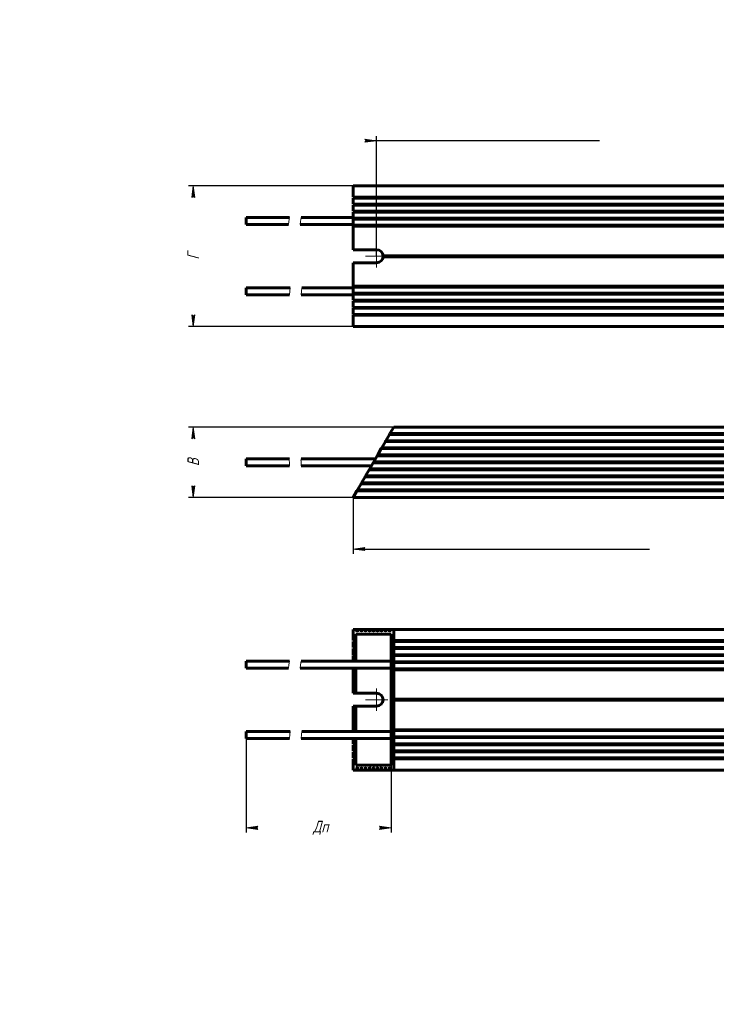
# Model space of a CAD drawing. Header units: millimetres. Extents: x 0 to 594, y 0 to 420.
# Tile 1 of 2: x 0 to 297, y 0 to 420. Entities that reach past the tile are written whole.
import ezdxf

# ---------------------------------------------------------------- set-up
doc = ezdxf.new("R2010")
doc.units = ezdxf.units.MM
for name, pattern in [('K5LT_AXLED', [12, 7.5, -1.5, 1.5, -1.5]), ('K5LT_BASIC', [0]), ('K5LT_THIN', [0]), ('K5LT_THIN_INCLUDED_TO_HATCHING', [0])]:
    doc.linetypes.add(name, pattern=pattern)
doc.layers.add('Системный слой', color=7, linetype='Continuous')
doc.styles.add('KDIMTEXTSTYLE', font='GOST_AU.SHX', dxfattribs={"width": 0.96, "oblique": 15, "height": 5})
doc.dimstyles.new('KDIMSTYLE (1.00)', dxfattribs={"dimtxt": 5, "dimasz": 1, "dimexe": 2, "dimexo": 0, "dimgap": 1, "dimtad": 1, "dimtxsty": 'KDIMTEXTSTYLE', "dimsah": 1, "dimcen": 0, "dimdle": 1, "dimadec": 0, "dimazin": 0, "dimtfac": 0.667, "dimtmove": 0, "dimatfit": 3, "dimfxl": 1, "dimtvp": 1, "dimtolj": 1, "dimtzin": 0, "dimarcsym": 0})

# ---------------------------------------------------------------- blocks, each defined once
blk = doc.blocks.new('U0')
at = {"layer": 'Системный слой', "color": 150, "linetype": 'K5LT_BASIC', "lineweight": 60, "true_color": 0x0080ff}
for p, q in [((96.56, 229.72), (114.99, 229.72)), ((119.99, 229.72), (149.97, 229.72))]:
    blk.add_line(p, q, dxfattribs=at)
blk = doc.blocks.new('U1')
at = {"layer": 'Системный слой', "color": 150, "linetype": 'K5LT_BASIC', "lineweight": 60, "true_color": 0x0080ff}
for p, q in [((96.56, 232.72), (114.99, 232.72)), ((119.99, 232.72), (151.7, 232.72))]:
    blk.add_line(p, q, dxfattribs=at)
blk = doc.blocks.new('KDIMARROW_01')
at = {"layer": 'Системный слой'}
blk.add_hatch(color=0, dxfattribs=at).paths.add_polyline_path([(-5, -0.66), (0, 0), (-5, 0.66), (-4.5, 0)])
at = {"layer": 'Системный слой', "color": 0, "linetype": 'K5LT_THIN', "lineweight": 18}
for p, q in [((-4.5, 0), (-5, 0.66)), ((-5, 0.66), (0, 0)), ((0, 0), (-5, -0.66)), ((-5, -0.66), (-4.5, 0)), ((0, 0), (-1, 0))]:
    blk.add_line(p, q, dxfattribs=at)
blk = doc.blocks.new('U2')
at = {"layer": 'Системный слой', "color": 7, "linetype": 'K5LT_THIN_INCLUDED_TO_HATCHING', "lineweight": 18}
for p, q in [((114.93, 232.05), (114.95, 232.38)), ((114.94, 231.72), (114.93, 232.05)), ((114.97, 231.38), (114.94, 231.72)), ((114.95, 232.38), (114.99, 232.72)), ((115.01, 231.05), (114.97, 231.38)), ((115.04, 230.72), (115.01, 231.05)), ((114.99, 229.72), (115.03, 230.05)), ((115.03, 230.05), (115.05, 230.38)), ((115.05, 230.38), (115.04, 230.72))]:
    blk.add_line(p, q, dxfattribs=at)
blk = doc.blocks.new('U3')
at = {"layer": 'Системный слой', "color": 7, "linetype": 'K5LT_THIN_INCLUDED_TO_HATCHING', "lineweight": 18}
for p, q in [((119.95, 232.38), (119.93, 232.05)), ((119.93, 232.05), (119.94, 231.72)), ((119.94, 231.72), (119.97, 231.38)), ((119.99, 232.72), (119.95, 232.38)), ((119.97, 231.38), (120.01, 231.05)), ((120.01, 231.05), (120.04, 230.72)), ((120.03, 230.05), (119.99, 229.72)), ((120.05, 230.38), (120.03, 230.05)), ((120.04, 230.72), (120.05, 230.38))]:
    blk.add_line(p, q, dxfattribs=at)
blk = doc.blocks.new('U4')
at = {"layer": 'Системный слой', "color": 150, "linetype": 'K5LT_BASIC', "lineweight": 60, "true_color": 0x0080ff}
for p, q in [((96.56, 332.6), (114.63, 332.6)), ((119.63, 332.6), (142.17, 332.6))]:
    blk.add_line(p, q, dxfattribs=at)
blk = doc.blocks.new('U5')
at = {"layer": 'Системный слой', "color": 150, "linetype": 'K5LT_BASIC', "lineweight": 60, "true_color": 0x0080ff}
for p, q in [((96.56, 334.1), (96.56, 335.6)), ((96.56, 332.6), (96.56, 334.1))]:
    blk.add_line(p, q, dxfattribs=at)
blk = doc.blocks.new('U6')
at = {"layer": 'Системный слой', "color": 150, "linetype": 'K5LT_BASIC', "lineweight": 60, "true_color": 0x0080ff}
for p, q in [((96.56, 302.6), (114.99, 302.6)), ((119.99, 302.6), (142.17, 302.6))]:
    blk.add_line(p, q, dxfattribs=at)
blk = doc.blocks.new('U7')
at = {"layer": 'Системный слой', "color": 150, "linetype": 'K5LT_BASIC', "lineweight": 60, "true_color": 0x0080ff}
for p, q in [((96.56, 304.1), (96.56, 305.6)), ((96.56, 302.6), (96.56, 304.1))]:
    blk.add_line(p, q, dxfattribs=at)
blk = doc.blocks.new('U8')
at = {"layer": 'Системный слой', "color": 150, "linetype": 'K5LT_BASIC', "lineweight": 60, "true_color": 0x0080ff}
for p, q in [((96.56, 305.6), (115.34, 305.6)), ((120.34, 305.6), (142.17, 305.6))]:
    blk.add_line(p, q, dxfattribs=at)
blk = doc.blocks.new('U9')
at = {"layer": 'Системный слой', "color": 150, "linetype": 'K5LT_BASIC', "lineweight": 60, "true_color": 0x0080ff}
for p, q in [((96.56, 335.6), (114.99, 335.6)), ((119.99, 335.6), (142.17, 335.6))]:
    blk.add_line(p, q, dxfattribs=at)
blk = doc.blocks.new('U10')
at = {"layer": 'Системный слой', "color": 30, "linetype": 'K5LT_AXLED', "lineweight": 18, "true_color": 0xff8000}
for q in [(152.17, 323.85), (147.42, 319.1), (152.17, 314.35), (156.92, 319.1)]:
    blk.add_line((152.17, 319.1), q, dxfattribs=at)
blk = doc.blocks.new('U12')
at = {"layer": 'Системный слой', "color": 7, "linetype": 'K5LT_THIN_INCLUDED_TO_HATCHING', "lineweight": 18}
for p, q in [((114.63, 332.6), (114.78, 333.95)), ((114.78, 333.95), (114.99, 335.6)), ((114.99, 302.6), (115.19, 304.25)), ((115.19, 304.25), (115.34, 305.6))]:
    blk.add_line(p, q, dxfattribs=at)
blk = doc.blocks.new('U13')
at = {"layer": 'Системный слой', "color": 7, "linetype": 'K5LT_THIN_INCLUDED_TO_HATCHING', "lineweight": 18}
for p, q in [((119.78, 333.95), (119.63, 332.6)), ((119.99, 335.6), (119.78, 333.95)), ((120.19, 304.25), (119.99, 302.6)), ((120.34, 305.6), (120.19, 304.25))]:
    blk.add_line(p, q, dxfattribs=at)
blk = doc.blocks.new('U14')
at = {"layer": 'Системный слой', "color": 7, "linetype": 'K5LT_THIN', "lineweight": 18}
for p, q in [((154.18, 100.94), (154.41, 100.94)), ((529.93, 100.94), (530.16, 100.94))]:
    blk.add_line(p, q, dxfattribs=at)
blk = doc.blocks.new('U15')
at = {"layer": 'Системный слой', "color": 150, "linetype": 'K5LT_BASIC', "lineweight": 60, "true_color": 0x0080ff}
for p, q in [((154.18, 159.94), (154.41, 159.94)), ((529.93, 159.94), (530.16, 159.94))]:
    blk.add_line(p, q, dxfattribs=at)
blk = doc.blocks.new('U17')
at = {"layer": 'Системный слой', "color": 150, "linetype": 'K5LT_BASIC', "lineweight": 60, "true_color": 0x0080ff}
for p, q in [((147.26, 101.02), (147.25, 100.94)), ((147.3, 101.1), (147.26, 101.02)), ((147.37, 101.14), (147.3, 101.1)), ((147.44, 101.1), (147.37, 101.14)), ((147.48, 101.02), (147.44, 101.1)), ((147.48, 100.94), (147.48, 101.02))]:
    blk.add_line(p, q, dxfattribs=at)
blk = doc.blocks.new('U18')
at = {"layer": 'Системный слой', "color": 150, "linetype": 'K5LT_BASIC', "lineweight": 60, "true_color": 0x0080ff}
for p, q in [((148.99, 159.94), (149.22, 159.94)), ((535.13, 159.94), (535.36, 159.94))]:
    blk.add_line(p, q, dxfattribs=at)
blk = doc.blocks.new('U19')
at = {"layer": 'Системный слой', "color": 150, "linetype": 'K5LT_BASIC', "lineweight": 60, "true_color": 0x0080ff}
for p, q in [((143.79, 99.94), (144.02, 99.94)), ((540.33, 99.94), (540.56, 99.94))]:
    blk.add_line(p, q, dxfattribs=at)
blk = doc.blocks.new('U20')
at = {"layer": 'Системный слой', "color": 7, "linetype": 'K5LT_THIN', "lineweight": 18}
for p, q in [((147.25, 158.94), (147.48, 158.94)), ((536.86, 158.94), (537.09, 158.94))]:
    blk.add_line(p, q, dxfattribs=at)
blk = doc.blocks.new('U21')
at = {"layer": 'Системный слой', "color": 150, "linetype": 'K5LT_BASIC', "lineweight": 60, "true_color": 0x0080ff}
for p, q in [((96.56, 113.44), (114.99, 113.44)), ((119.99, 113.44), (158.34, 113.44))]:
    blk.add_line(p, q, dxfattribs=at)
blk = doc.blocks.new('U22')
at = {"layer": 'Системный слой', "color": 7, "linetype": 'K5LT_THIN', "lineweight": 18}
for p, q in [((152.45, 100.94), (152.68, 100.94)), ((531.67, 100.94), (531.9, 100.94))]:
    blk.add_line(p, q, dxfattribs=at)
blk = doc.blocks.new('U23')
at = {"layer": 'Системный слой', "color": 7, "linetype": 'K5LT_THIN', "lineweight": 18}
for p, q in [((155.91, 158.94), (156.15, 158.94)), ((528.2, 158.94), (528.43, 158.94))]:
    blk.add_line(p, q, dxfattribs=at)
blk = doc.blocks.new('U24')
at = {"layer": 'Системный слой', "color": 7, "linetype": 'K5LT_THIN', "lineweight": 18}
for p, q in [((145.52, 158.94), (145.75, 158.94)), ((538.59, 158.94), (538.82, 158.94))]:
    blk.add_line(p, q, dxfattribs=at)
blk = doc.blocks.new('U25')
at = {"layer": 'Системный слой', "color": 150, "linetype": 'K5LT_BASIC', "lineweight": 60, "true_color": 0x0080ff}
for p, q in [((143.33, 127.19), (143.33, 116.44)), ((143.33, 113.44), (143.33, 101.94))]:
    blk.add_line(p, q, dxfattribs=at)
blk = doc.blocks.new('U26')
at = {"layer": 'Системный слой', "color": 150, "linetype": 'K5LT_BASIC', "lineweight": 60, "true_color": 0x0080ff}
for p, q in [((145.52, 159.94), (145.75, 159.94)), ((538.59, 159.94), (538.82, 159.94))]:
    blk.add_line(p, q, dxfattribs=at)
blk = doc.blocks.new('U27')
at = {"layer": 'Системный слой', "color": 7, "linetype": 'K5LT_THIN', "lineweight": 18}
for p, q in [((147.25, 100.94), (147.48, 100.94)), ((536.86, 100.94), (537.09, 100.94))]:
    blk.add_line(p, q, dxfattribs=at)
blk = doc.blocks.new('U29')
at = {"layer": 'Системный слой', "color": 7, "linetype": 'K5LT_THIN', "lineweight": 18}
for p, q in [((143.79, 158.94), (144.02, 158.94)), ((540.33, 158.94), (540.56, 158.94))]:
    blk.add_line(p, q, dxfattribs=at)
blk = doc.blocks.new('U30')
at = {"layer": 'Системный слой', "color": 150, "linetype": 'K5LT_BASIC', "lineweight": 60, "true_color": 0x0080ff}
for p, q in [((148.99, 99.94), (149.22, 99.94)), ((535.13, 99.94), (535.36, 99.94))]:
    blk.add_line(p, q, dxfattribs=at)
blk = doc.blocks.new('U31')
at = {"layer": 'Системный слой', "color": 150, "linetype": 'K5LT_BASIC', "lineweight": 60, "true_color": 0x0080ff}
for p, q in [((150.72, 99.94), (150.95, 99.94)), ((533.4, 99.94), (533.63, 99.94))]:
    blk.add_line(p, q, dxfattribs=at)
blk = doc.blocks.new('U33')
at = {"layer": 'Системный слой', "color": 150, "linetype": 'K5LT_BASIC', "lineweight": 60, "true_color": 0x0080ff}
for p, q in [((96.56, 143.44), (114.63, 143.44)), ((119.63, 143.44), (158.34, 143.44))]:
    blk.add_line(p, q, dxfattribs=at)
blk = doc.blocks.new('U34')
at = {"layer": 'Системный слой', "color": 7, "linetype": 'K5LT_THIN', "lineweight": 18}
for p, q in [((157.65, 158.94), (157.88, 158.94)), ((526.47, 158.94), (526.7, 158.94))]:
    blk.add_line(p, q, dxfattribs=at)
blk = doc.blocks.new('U35')
at = {"layer": 'Системный слой', "color": 7, "linetype": 'K5LT_THIN', "lineweight": 18}
for p, q in [((148.99, 158.94), (149.22, 158.94)), ((535.13, 158.94), (535.36, 158.94))]:
    blk.add_line(p, q, dxfattribs=at)
blk = doc.blocks.new('U36')
at = {"layer": 'Системный слой', "color": 7, "linetype": 'K5LT_THIN', "lineweight": 18}
for p, q in [((150.72, 158.94), (150.95, 158.94)), ((533.4, 158.94), (533.63, 158.94))]:
    blk.add_line(p, q, dxfattribs=at)
blk = doc.blocks.new('U37')
at = {"layer": 'Системный слой', "color": 7, "linetype": 'K5LT_THIN', "lineweight": 18}
for p, q in [((152.45, 158.94), (152.68, 158.94)), ((531.67, 158.94), (531.9, 158.94))]:
    blk.add_line(p, q, dxfattribs=at)
blk = doc.blocks.new('U38')
at = {"layer": 'Системный слой', "color": 150, "linetype": 'K5LT_BASIC', "lineweight": 60, "true_color": 0x0080ff}
for p, q in [((143.79, 159.94), (144.02, 159.94)), ((540.33, 159.94), (540.56, 159.94))]:
    blk.add_line(p, q, dxfattribs=at)
blk = doc.blocks.new('U40')
at = {"layer": 'Системный слой', "color": 7, "linetype": 'K5LT_THIN', "lineweight": 18}
for p, q in [((148.99, 100.94), (149.22, 100.94)), ((535.13, 100.94), (535.36, 100.94))]:
    blk.add_line(p, q, dxfattribs=at)
blk = doc.blocks.new('U41')
at = {"layer": 'Системный слой', "color": 150, "linetype": 'K5LT_BASIC', "lineweight": 60, "true_color": 0x0080ff}
for p, q in [((154.18, 99.94), (154.41, 99.94)), ((529.93, 99.94), (530.16, 99.94))]:
    blk.add_line(p, q, dxfattribs=at)
blk = doc.blocks.new('U42')
at = {"layer": 'Системный слой', "color": 150, "linetype": 'K5LT_BASIC', "lineweight": 60, "true_color": 0x0080ff}
for p, q in [((147.25, 99.94), (147.48, 99.94)), ((536.86, 99.94), (537.09, 99.94))]:
    blk.add_line(p, q, dxfattribs=at)
blk = doc.blocks.new('U43')
at = {"layer": 'Системный слой', "color": 7, "linetype": 'K5LT_THIN', "lineweight": 18}
for p, q in [((150.72, 100.94), (150.95, 100.94)), ((533.4, 100.94), (533.63, 100.94))]:
    blk.add_line(p, q, dxfattribs=at)
blk = doc.blocks.new('U44')
at = {"layer": 'Системный слой', "color": 150, "linetype": 'K5LT_BASIC', "lineweight": 60, "true_color": 0x0080ff}
for p, q in [((152.45, 99.94), (152.68, 99.94)), ((531.67, 99.94), (531.9, 99.94))]:
    blk.add_line(p, q, dxfattribs=at)
blk = doc.blocks.new('U45')
at = {"layer": 'Системный слой', "color": 150, "linetype": 'K5LT_BASIC', "lineweight": 60, "true_color": 0x0080ff}
for p, q in [((152.45, 159.94), (152.68, 159.94)), ((531.67, 159.94), (531.9, 159.94))]:
    blk.add_line(p, q, dxfattribs=at)
blk = doc.blocks.new('U46')
at = {"layer": 'Системный слой', "color": 7, "linetype": 'K5LT_THIN', "lineweight": 18}
for p, q in [((145.52, 100.94), (145.75, 100.94)), ((538.59, 100.94), (538.82, 100.94))]:
    blk.add_line(p, q, dxfattribs=at)
blk = doc.blocks.new('U47')
at = {"layer": 'Системный слой', "color": 150, "linetype": 'K5LT_BASIC', "lineweight": 60, "true_color": 0x0080ff}
for p, q in [((145.53, 101.02), (145.52, 100.94)), ((145.57, 101.1), (145.53, 101.02)), ((145.64, 101.14), (145.57, 101.1)), ((145.71, 101.1), (145.64, 101.14)), ((145.74, 101.02), (145.71, 101.1)), ((145.75, 100.94), (145.74, 101.02))]:
    blk.add_line(p, q, dxfattribs=at)
blk = doc.blocks.new('U48')
at = {"layer": 'Системный слой', "color": 150, "linetype": 'K5LT_BASIC', "lineweight": 60, "true_color": 0x0080ff}
for p, q in [((147.25, 159.94), (147.48, 159.94)), ((536.86, 159.94), (537.09, 159.94))]:
    blk.add_line(p, q, dxfattribs=at)
blk = doc.blocks.new('U51')
at = {"layer": 'Системный слой', "color": 150, "linetype": 'K5LT_BASIC', "lineweight": 60, "true_color": 0x0080ff}
for p, q in [((143.33, 157.94), (143.33, 146.44)), ((143.33, 143.44), (143.33, 132.69))]:
    blk.add_line(p, q, dxfattribs=at)
blk = doc.blocks.new('U52')
at = {"layer": 'Системный слой', "color": 150, "linetype": 'K5LT_BASIC', "lineweight": 60, "true_color": 0x0080ff}
for p, q in [((96.56, 146.44), (114.99, 146.44)), ((119.99, 146.44), (158.34, 146.44))]:
    blk.add_line(p, q, dxfattribs=at)
blk = doc.blocks.new('U54')
at = {"layer": 'Системный слой', "color": 150, "linetype": 'K5LT_BASIC', "lineweight": 60, "true_color": 0x0080ff}
for p, q in [((149.03, 101.1), (148.99, 101.02)), ((148.99, 101.02), (148.99, 100.94)), ((149.1, 101.14), (149.03, 101.1)), ((149.17, 101.1), (149.1, 101.14)), ((149.21, 101.02), (149.17, 101.1)), ((149.22, 100.94), (149.21, 101.02))]:
    blk.add_line(p, q, dxfattribs=at)
blk = doc.blocks.new('U55')
at = {"layer": 'Системный слой', "color": 7, "linetype": 'K5LT_THIN', "lineweight": 18}
for p, q in [((155.91, 100.94), (156.15, 100.94)), ((528.2, 100.94), (528.43, 100.94))]:
    blk.add_line(p, q, dxfattribs=at)
blk = doc.blocks.new('U56')
at = {"layer": 'Системный слой', "color": 150, "linetype": 'K5LT_BASIC', "lineweight": 60, "true_color": 0x0080ff}
for p, q in [((157.66, 101.02), (157.65, 100.94)), ((157.69, 101.1), (157.66, 101.02)), ((157.76, 101.14), (157.69, 101.1)), ((157.83, 101.1), (157.76, 101.14)), ((157.87, 101.02), (157.83, 101.1)), ((157.88, 100.94), (157.87, 101.02))]:
    blk.add_line(p, q, dxfattribs=at)
blk = doc.blocks.new('U57')
at = {"layer": 'Системный слой', "color": 150, "linetype": 'K5LT_BASIC', "lineweight": 60, "true_color": 0x0080ff}
for p, q in [((150.72, 159.94), (150.95, 159.94)), ((533.4, 159.94), (533.63, 159.94))]:
    blk.add_line(p, q, dxfattribs=at)
blk = doc.blocks.new('U60')
at = {"layer": 'Системный слой', "color": 150, "linetype": 'K5LT_BASIC', "lineweight": 60, "true_color": 0x0080ff}
for p, q in [((155.91, 159.94), (156.15, 159.94)), ((528.2, 159.94), (528.43, 159.94))]:
    blk.add_line(p, q, dxfattribs=at)
blk = doc.blocks.new('U61')
at = {"layer": 'Системный слой', "color": 7, "linetype": 'K5LT_THIN', "lineweight": 18}
for p, q in [((157.65, 100.94), (157.88, 100.94)), ((526.47, 100.94), (526.7, 100.94))]:
    blk.add_line(p, q, dxfattribs=at)
blk = doc.blocks.new('U62')
at = {"layer": 'Системный слой', "color": 150, "linetype": 'K5LT_BASIC', "lineweight": 60, "true_color": 0x0080ff}
for p, q in [((154.19, 101.02), (154.18, 100.94)), ((154.23, 101.1), (154.19, 101.02)), ((154.3, 101.14), (154.23, 101.1)), ((154.37, 101.1), (154.3, 101.14)), ((154.4, 101.02), (154.37, 101.1)), ((154.41, 100.94), (154.4, 101.02))]:
    blk.add_line(p, q, dxfattribs=at)
blk = doc.blocks.new('U63')
at = {"layer": 'Системный слой', "color": 150, "linetype": 'K5LT_BASIC', "lineweight": 60, "true_color": 0x0080ff}
for p, q in [((155.92, 101.02), (155.91, 100.94)), ((155.96, 101.1), (155.92, 101.02)), ((156.03, 101.14), (155.96, 101.1)), ((156.1, 101.1), (156.03, 101.14)), ((156.14, 101.02), (156.1, 101.1)), ((156.15, 100.94), (156.14, 101.02))]:
    blk.add_line(p, q, dxfattribs=at)
blk = doc.blocks.new('U64')
at = {"layer": 'Системный слой', "color": 150, "linetype": 'K5LT_BASIC', "lineweight": 60, "true_color": 0x0080ff}
for p, q in [((96.56, 116.44), (115.34, 116.44)), ((120.34, 116.44), (158.34, 116.44))]:
    blk.add_line(p, q, dxfattribs=at)
blk = doc.blocks.new('U65')
at = {"layer": 'Системный слой', "color": 150, "linetype": 'K5LT_BASIC', "lineweight": 60, "true_color": 0x0080ff}
for p, q in [((152.46, 101.02), (152.45, 100.94)), ((152.5, 101.1), (152.46, 101.02)), ((152.57, 101.14), (152.5, 101.1)), ((152.63, 101.1), (152.57, 101.14)), ((152.67, 101.02), (152.63, 101.1)), ((152.68, 100.94), (152.67, 101.02))]:
    blk.add_line(p, q, dxfattribs=at)
blk = doc.blocks.new('U66')
at = {"layer": 'Системный слой', "color": 7, "linetype": 'K5LT_THIN', "lineweight": 18}
for p, q in [((143.79, 100.94), (144.02, 100.94)), ((540.33, 100.94), (540.56, 100.94))]:
    blk.add_line(p, q, dxfattribs=at)
blk = doc.blocks.new('U67')
at = {"layer": 'Системный слой', "color": 150, "linetype": 'K5LT_BASIC', "lineweight": 60, "true_color": 0x0080ff}
for p, q in [((150.73, 101.02), (150.72, 100.94)), ((150.76, 101.1), (150.73, 101.02)), ((150.83, 101.14), (150.76, 101.1)), ((150.9, 101.1), (150.83, 101.14)), ((150.94, 101.02), (150.9, 101.1)), ((150.95, 100.94), (150.94, 101.02))]:
    blk.add_line(p, q, dxfattribs=at)
blk = doc.blocks.new('U68')
at = {"layer": 'Системный слой', "color": 150, "linetype": 'K5LT_BASIC', "lineweight": 60, "true_color": 0x0080ff}
for p, q in [((157.65, 159.94), (157.88, 159.94)), ((526.47, 159.94), (526.7, 159.94))]:
    blk.add_line(p, q, dxfattribs=at)
blk = doc.blocks.new('U69')
at = {"layer": 'Системный слой', "color": 150, "linetype": 'K5LT_BASIC', "lineweight": 60, "true_color": 0x0080ff}
for p, q in [((145.52, 99.94), (145.75, 99.94)), ((538.59, 99.94), (538.82, 99.94))]:
    blk.add_line(p, q, dxfattribs=at)
blk = doc.blocks.new('U70')
at = {"layer": 'Системный слой', "color": 150, "linetype": 'K5LT_BASIC', "lineweight": 60, "true_color": 0x0080ff}
for p, q in [((143.8, 101.02), (143.79, 100.94)), ((143.84, 101.1), (143.8, 101.02)), ((143.91, 101.14), (143.84, 101.1)), ((143.97, 101.1), (143.91, 101.14)), ((144.01, 101.02), (143.97, 101.1)), ((144.02, 100.94), (144.01, 101.02))]:
    blk.add_line(p, q, dxfattribs=at)
blk = doc.blocks.new('U71')
at = {"layer": 'Системный слой', "color": 7, "linetype": 'K5LT_THIN', "lineweight": 18}
for p, q in [((154.18, 158.94), (154.41, 158.94)), ((529.93, 158.94), (530.16, 158.94))]:
    blk.add_line(p, q, dxfattribs=at)
blk = doc.blocks.new('U72')
at = {"layer": 'Системный слой', "color": 150, "linetype": 'K5LT_BASIC', "lineweight": 60, "true_color": 0x0080ff}
for p, q in [((155.91, 99.94), (156.15, 99.94)), ((528.2, 99.94), (528.43, 99.94))]:
    blk.add_line(p, q, dxfattribs=at)
blk = doc.blocks.new('U73')
at = {"layer": 'Системный слой', "color": 150, "linetype": 'K5LT_BASIC', "lineweight": 60, "true_color": 0x0080ff}
for p, q in [((157.65, 99.94), (157.88, 99.94)), ((526.47, 99.94), (526.7, 99.94))]:
    blk.add_line(p, q, dxfattribs=at)
blk = doc.blocks.new('U74')
at = {"layer": 'Системный слой', "color": 30, "linetype": 'K5LT_AXLED', "lineweight": 18, "true_color": 0xff8000}
for q in [(152.17, 134.69), (147.42, 129.94), (152.17, 125.19), (156.92, 129.94)]:
    blk.add_line((152.17, 129.94), q, dxfattribs=at)
blk = doc.blocks.new('U76')
at = {"layer": 'Системный слой', "color": 7, "linetype": 'K5LT_THIN_INCLUDED_TO_HATCHING', "lineweight": 18}
for p, q in [((114.63, 143.44), (114.78, 144.79)), ((114.78, 144.79), (114.99, 146.44)), ((114.99, 113.44), (115.19, 115.09)), ((115.19, 115.09), (115.34, 116.44))]:
    blk.add_line(p, q, dxfattribs=at)
blk = doc.blocks.new('U77')
at = {"layer": 'Системный слой', "color": 7, "linetype": 'K5LT_THIN_INCLUDED_TO_HATCHING', "lineweight": 18}
for p, q in [((119.78, 144.79), (119.63, 143.44)), ((119.99, 146.44), (119.78, 144.79)), ((120.19, 115.09), (119.99, 113.44)), ((120.34, 116.44), (120.19, 115.09))]:
    blk.add_line(p, q, dxfattribs=at)

msp = doc.modelspace()

# ---------------------------------------------------------------- linework, layer by layer
at = {"layer": 'Системный слой', "color": 150, "linetype": 'K5LT_BASIC', "lineweight": 60, "true_color": 0x0080ff}
for p, q in [((142.173, 349.098), (142.173, 344.298)), ((542.173, 349.098), (142.173, 349.098)), ((142.173, 344.298), (542.173, 344.298)), ((142.173, 343.898), (142.173, 341.298)), ((142.173, 343.898), (542.173, 343.898)), ((142.173, 341.298), (542.173, 341.298)), ((142.173, 340.898), (142.173, 338.298)), ((142.173, 340.898), (542.173, 340.898)), ((142.173, 338.298), (542.173, 338.298)), ((142.173, 337.898), (142.173, 335.298)), ((142.173, 337.898), (542.173, 337.898)), ((142.173, 335.298), (542.173, 335.298)), ((142.173, 334.898), (142.173, 332.298)), ((142.173, 334.898), (542.173, 334.898)), ((142.173, 332.298), (542.173, 332.298)), ((142.173, 331.898), (542.173, 331.898)), ((142.173, 331.898), (142.173, 321.848)), ((152.173, 321.848), (142.173, 321.848)), ((154.916, 319.298), (529.43, 319.298)), ((142.173, 316.348), (152.173, 316.348)), ((142.173, 316.348), (142.173, 306.298)), ((154.916, 318.898), (529.43, 318.898)), ((142.173, 306.298), (542.173, 306.298)), ((142.173, 305.898), (542.173, 305.898)), ((142.173, 305.898), (142.173, 303.298)), ((142.173, 303.298), (542.173, 303.298)), ((142.173, 302.898), (142.173, 300.298)), ((142.173, 302.898), (542.173, 302.898)), ((142.173, 300.298), (542.173, 300.298)), ((142.173, 299.898), (142.173, 297.298)), ((142.173, 299.898), (542.173, 299.898)), ((142.173, 297.298), (542.173, 297.298)), ((142.173, 296.898), (542.173, 296.898)), ((142.173, 296.898), (142.173, 294.298)), ((142.173, 294.298), (542.173, 294.298)), ((142.173, 293.898), (542.173, 293.898)), ((142.173, 293.898), (142.173, 289.098)), ((542.173, 289.098), (142.173, 289.098)), ((157.877, 243.417), (159.494, 246.217)), ((524.853, 246.217), (159.494, 246.217)), ((154.413, 237.417), (155.914, 240.017)), ((156.145, 240.417), (155.914, 240.017)), ((155.914, 240.017), (528.432, 240.017)), ((156.145, 240.417), (157.646, 243.017)), ((156.145, 240.417), (528.201, 240.417)), ((157.877, 243.417), (157.646, 243.017)), ((157.646, 243.017), (526.7, 243.017)), ((157.877, 243.417), (526.469, 243.417)), ((152.681, 234.417), (154.182, 237.017)), ((154.413, 237.417), (154.182, 237.017)), ((154.182, 237.017), (530.164, 237.017)), ((154.413, 237.417), (529.933, 237.417)), ((96.558, 229.717), (96.558, 232.717)), ((149.217, 228.417), (150.718, 231.017)), ((150.949, 231.417), (150.718, 231.017)), ((150.718, 231.017), (533.628, 231.017)), ((150.949, 231.417), (152.45, 234.017)), ((150.949, 231.417), (533.397, 231.417)), ((152.681, 234.417), (152.45, 234.017)), ((152.45, 234.017), (531.896, 234.017)), ((152.681, 234.417), (531.665, 234.417)), ((147.485, 225.417), (148.986, 228.017)), ((149.217, 228.417), (148.986, 228.017)), ((148.986, 228.017), (535.36, 228.017)), ((149.217, 228.417), (535.13, 228.417)), ((145.753, 222.417), (147.254, 225.017)), ((147.485, 225.417), (147.254, 225.017)), ((147.254, 225.017), (537.093, 225.017)), ((147.485, 225.417), (536.862, 225.417)), ((142.173, 216.217), (143.79, 219.017)), ((144.021, 219.417), (143.79, 219.017)), ((143.79, 219.017), (540.557, 219.017)), ((144.021, 219.417), (145.522, 222.017)), ((144.021, 219.417), (540.326, 219.417)), ((145.753, 222.417), (145.522, 222.017)), ((145.522, 222.017), (538.825, 222.017)), ((145.753, 222.417), (538.594, 222.417)), ((542.173, 216.217), (142.173, 216.217)), ((142.173, 159.94), (143.79, 159.94)), ((142.173, 155.14), (142.173, 159.94)), ((143.79, 159.94), (143.79, 158.94)), ((144.021, 159.94), (145.522, 159.94)), ((144.021, 158.94), (144.021, 159.94)), ((145.522, 159.94), (145.522, 158.94)), ((145.753, 158.94), (145.753, 159.94)), ((145.753, 159.94), (147.254, 159.94)), ((147.254, 159.94), (147.254, 158.94)), ((147.485, 158.94), (147.485, 159.94)), ((147.485, 159.94), (148.986, 159.94)), ((148.986, 159.94), (148.986, 158.94)), ((149.217, 159.94), (150.718, 159.94)), ((149.217, 158.94), (149.217, 159.94)), ((150.718, 159.94), (150.718, 158.94)), ((150.949, 158.94), (150.949, 159.94)), ((150.949, 159.94), (152.45, 159.94)), ((152.45, 159.94), (152.45, 158.94)), ((152.681, 158.94), (152.681, 159.94)), ((152.681, 159.94), (154.182, 159.94)), ((154.182, 159.94), (154.182, 158.94)), ((154.413, 159.94), (155.914, 159.94)), ((154.413, 158.94), (154.413, 159.94)), ((155.914, 159.94), (155.914, 158.94)), ((156.145, 158.94), (156.145, 159.94)), ((156.145, 159.94), (157.646, 159.94)), ((157.646, 159.94), (157.646, 158.94)), ((157.877, 158.94), (157.877, 159.94)), ((157.877, 159.94), (159.494, 159.94)), ((524.853, 159.94), (159.494, 159.94)), ((159.494, 159.94), (159.494, 155.14)), ((158.339, 157.94), (143.328, 157.94)), ((158.339, 101.94), (158.339, 157.94)), ((142.751, 155.14), (142.173, 155.14)), ((142.173, 152.14), (142.173, 154.74)), ((142.173, 154.74), (142.751, 154.74)), ((142.751, 152.14), (142.173, 152.14)), ((142.173, 149.14), (142.173, 151.74)), ((142.173, 151.74), (142.751, 151.74)), ((159.494, 155.14), (158.916, 155.14)), ((158.916, 154.74), (159.494, 154.74)), ((159.494, 152.14), (158.916, 152.14)), ((158.916, 151.74), (159.494, 151.74)), ((159.494, 155.14), (524.853, 155.14)), ((159.494, 154.74), (159.494, 152.14)), ((159.494, 154.74), (524.853, 154.74)), ((159.494, 152.14), (524.853, 152.14)), ((159.494, 151.74), (524.853, 151.74)), ((159.494, 151.74), (159.494, 149.14)), ((142.751, 149.14), (142.173, 149.14)), ((142.173, 146.44), (142.173, 148.74)), ((142.173, 148.74), (142.751, 148.74)), ((159.494, 149.14), (158.916, 149.14)), ((158.916, 148.74), (159.494, 148.74)), ((159.494, 149.14), (524.853, 149.14)), ((159.494, 148.74), (159.494, 146.14)), ((159.494, 148.74), (524.853, 148.74)), ((96.558, 143.44), (96.558, 146.44)), ((142.173, 143.14), (142.173, 143.44)), ((142.751, 143.14), (142.173, 143.14)), ((159.494, 146.14), (158.916, 146.14)), ((158.916, 145.74), (159.494, 145.74)), ((159.494, 143.14), (158.916, 143.14)), ((159.494, 146.14), (524.853, 146.14)), ((159.494, 145.74), (524.853, 145.74)), ((159.494, 145.74), (159.494, 143.14)), ((159.494, 143.14), (524.853, 143.14)), ((142.173, 142.74), (142.751, 142.74)), ((142.173, 132.69), (142.173, 142.74)), ((158.916, 142.74), (159.494, 142.74)), ((159.494, 142.74), (159.494, 130.14)), ((159.494, 142.74), (524.853, 142.74)), ((142.173, 132.69), (143.328, 132.69)), ((143.328, 132.69), (152.173, 132.69)), ((143.328, 127.19), (142.173, 127.19)), ((142.173, 117.14), (142.173, 127.19)), ((152.173, 127.19), (143.328, 127.19)), ((159.494, 130.14), (158.916, 130.14)), ((158.916, 129.74), (159.494, 129.74)), ((159.494, 130.14), (524.853, 130.14)), ((159.494, 129.74), (524.853, 129.74)), ((159.494, 129.74), (159.494, 117.14)), ((96.558, 113.44), (96.558, 116.44)), ((142.751, 117.14), (142.173, 117.14)), ((142.173, 116.44), (142.173, 116.74)), ((142.173, 116.74), (142.751, 116.74)), ((142.173, 111.14), (142.173, 113.44)), ((159.494, 117.14), (158.916, 117.14)), ((158.916, 116.74), (159.494, 116.74)), ((159.494, 114.14), (158.916, 114.14)), ((158.916, 113.74), (159.494, 113.74)), ((159.494, 117.14), (524.853, 117.14)), ((159.494, 116.74), (524.853, 116.74)), ((159.494, 116.74), (159.494, 114.14)), ((159.494, 114.14), (524.853, 114.14)), ((159.494, 113.74), (159.494, 111.14)), ((159.494, 113.74), (524.853, 113.74)), ((142.751, 111.14), (142.173, 111.14)), ((142.173, 108.14), (142.173, 110.74)), ((142.173, 110.74), (142.751, 110.74)), ((159.494, 111.14), (158.916, 111.14)), ((158.916, 110.74), (159.494, 110.74)), ((159.494, 111.14), (524.853, 111.14)), ((159.494, 110.74), (524.853, 110.74)), ((159.494, 110.74), (159.494, 108.14)), ((142.751, 108.14), (142.173, 108.14)), ((142.173, 105.14), (142.173, 107.74)), ((142.173, 107.74), (142.751, 107.74)), ((142.751, 105.14), (142.173, 105.14)), ((159.494, 108.14), (158.916, 108.14)), ((158.916, 107.74), (159.494, 107.74)), ((159.494, 105.14), (158.916, 105.14)), ((159.494, 108.14), (524.853, 108.14)), ((159.494, 107.74), (159.494, 105.14)), ((159.494, 107.74), (524.853, 107.74)), ((159.494, 105.14), (524.853, 105.14)), ((142.173, 99.94), (142.173, 104.74)), ((142.173, 104.74), (142.751, 104.74)), ((143.328, 101.94), (158.339, 101.94)), ((143.79, 100.94), (143.79, 99.94)), ((144.021, 99.94), (144.021, 100.94)), ((145.522, 100.94), (145.522, 99.94)), ((145.753, 99.94), (145.753, 100.94)), ((147.254, 100.94), (147.254, 99.94)), ((147.485, 99.94), (147.485, 100.94)), ((148.986, 100.94), (148.986, 99.94)), ((149.217, 99.94), (149.217, 100.94)), ((150.718, 100.94), (150.718, 99.94)), ((150.949, 99.94), (150.949, 100.94)), ((152.45, 100.94), (152.45, 99.94)), ((152.681, 99.94), (152.681, 100.94)), ((154.182, 100.94), (154.182, 99.94)), ((154.413, 99.94), (154.413, 100.94)), ((155.914, 100.94), (155.914, 99.94)), ((156.145, 99.94), (156.145, 100.94)), ((157.646, 100.94), (157.646, 99.94)), ((157.877, 99.94), (157.877, 100.94)), ((158.916, 104.74), (159.494, 104.74)), ((159.494, 104.74), (524.853, 104.74)), ((159.494, 104.74), (159.494, 99.94)), ((142.173, 99.94), (143.79, 99.94)), ((144.021, 99.94), (145.522, 99.94)), ((145.753, 99.94), (147.254, 99.94)), ((147.485, 99.94), (148.986, 99.94)), ((149.217, 99.94), (150.718, 99.94)), ((150.949, 99.94), (152.45, 99.94)), ((152.681, 99.94), (154.182, 99.94)), ((154.413, 99.94), (155.914, 99.94)), ((156.145, 99.94), (157.646, 99.94)), ((157.877, 99.94), (159.494, 99.94)), ((524.853, 99.94), (159.494, 99.94))]:
    msp.add_line(p, q, dxfattribs=at)
for centre, start, end in [((152.173, 319.098), 4.17065, 90), ((152.173, 319.098), 355.82935, 4.17065), ((152.173, 319.098), 270, 355.82935), ((152.173, 129.94), 270, 90)]:
    msp.add_arc(centre, 2.75, start, end, dxfattribs=at)
for centre in [(158.916, 154.94), (158.916, 151.94), (158.916, 148.94), (158.916, 145.94), (158.916, 142.94), (158.916, 129.94), (158.916, 116.94), (158.916, 113.94), (158.916, 110.94), (158.916, 107.94), (158.916, 104.94)]:
    msp.add_ellipse(centre, major_axis=(0, 0.2), ratio=0.5773503, start_param=0, end_param=3.1415927, dxfattribs=at)

# ---------------------------------------------------------------- block references
at = {"layer": 'Системный слой'}
for name in ['U5', 'U9', 'U4', 'U12', 'U13', 'U10', 'U7', 'U8', 'U6', 'U1', 'U2', 'U3', 'U0', 'U38', 'U26', 'U48', 'U18', 'U57', 'U45', 'U15', 'U60', 'U68', 'U51', 'U29', 'U24', 'U20', 'U35', 'U36', 'U37', 'U71', 'U23', 'U34', 'U52', 'U33', 'U76', 'U77', 'U74', 'U25', 'U64', 'U21', 'U70', 'U66', 'U47', 'U46', 'U17', 'U27', 'U54', 'U40', 'U67', 'U43', 'U65', 'U22', 'U62', 'U14', 'U63', 'U55', 'U56', 'U61', 'U19', 'U69', 'U42', 'U30', 'U31', 'U44', 'U41', 'U72', 'U73']:
    msp.add_blockref(name, (0, 0), dxfattribs=at)

# ---------------------------------------------------------------- dimensions: what is measured, and where the dimension line sits
at = {"layer": 'Системный слой', "color": 7}
for base, p1, p2, location, text in [((152.173, 368.353), (532.173, 318.898), (152.173, 319.098), (355.173, 368.353), '\\H5.0;\\W0.965;\\Q15;\\H5.0;\\W0.965;\\Q15;\\Q15;Ш1'), ((542.173, 194.19), (142.173, 216.217), (542.173, 216.217), (374.173, 194.19), '\\H5.0;\\W0.965;\\Q15;\\H5.0;\\W0.965;\\Q15;\\Q15;Ш'), ((158.339, 75.283), (96.558, 113.44), (158.339, 101.94), (128.339, 75.283), '\\H5.0;\\W0.965;\\Q15;\\H5.0;\\W0.965;\\Q15;\\Q15;Дп')]:
    msp.add_linear_dim(base=base, p1=p1, p2=p2, location=location, text=text, dimstyle='KDIMSTYLE (1.00)', override={"dimexo": 0, "dimblk1": 'KDIMARROW_01', "dimblk2": 'KDIMARROW_01', "dimse1": 0, "dimse2": 0, "dimclrt": 7, "dimtolj": 1}, dxfattribs=at).render()
for base, p1, p2, location, text in [((73.98, 349.098), (142.173, 289.098), (142.173, 349.098), (73.98, 319.098), '\\H5.0;\\W0.965;\\Q15;\\H5.0;\\W0.965;\\Q15;\\Q15;Г'), ((73.98, 246.217), (142.173, 216.217), (159.494, 246.217), (73.98, 231.217), '\\H5.0;\\W0.965;\\Q15;\\H5.0;\\W0.965;\\Q15;\\Q15;В')]:
    msp.add_linear_dim(base=base, p1=p1, p2=p2, angle=90, location=location, text=text, dimstyle='KDIMSTYLE (1.00)', override={"dimexo": 0, "dimblk1": 'KDIMARROW_01', "dimblk2": 'KDIMARROW_01', "dimse1": 0, "dimse2": 0, "dimclrt": 7, "dimtolj": 1}, dxfattribs=at).render()

doc.saveas('drawing.dxf')
